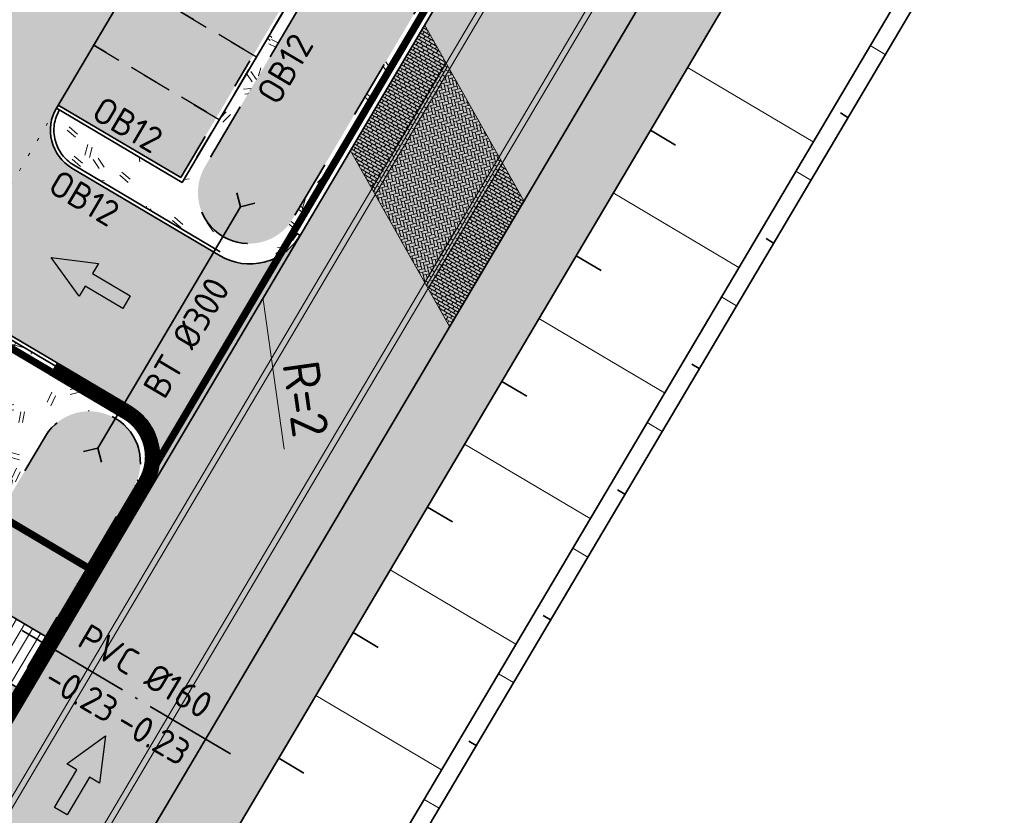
# Model space of a CAD drawing. Header units: metres. Extents: x 90794 to 91984, y 464666 to 465269.
# Tile 30 of 81: x 90936 to 90970, y 465037 to 465064. Entities that reach past the tile are written whole.
import ezdxf
from ezdxf.enums import TextEntityAlignment as Align

# ---------------------------------------------------------------- set-up
doc = ezdxf.new("R2010")
doc.units = ezdxf.units.M
for name, pattern in [('NLCS-HIDDEN', [4, 2, -2]), ('RI-PVC160', [5, 4, -0.5, 0, -0.5]), ('VH-OPSLUITBAND_120X250_A', [13, 8, -2, 1, -2]), ('VH-PARKEREN', [2, 1, -1]), ('XX-DOT-KLEIN', [0.5, 0, -0.5]), ('XX-HIDDEN', [4, 2, -2])]:
    doc.linetypes.add(name, pattern=pattern)
for name, color, linetype, lineweight, true_color in [('N-WE-GR-GRAS_KRUIDENRIJK-A-500', 7, 'Continuous', 18, 0x008020), ('N-WE-IE-MEUBILAIR_WATERWEGMEUBILAIR_STEIGER-V', 7, 'Continuous', 18, 0x9b5f36), ('N-WE-OG-WEG_PARKEERPLAATS_HOOFDRIJBAAN-A-500', 7, 'Continuous', 18, 0x848483), ('N-WE-VH-VERHARDING_STRAATBAKSTEEN_PARKEERVAK-V', 7, 'Continuous', 18, 0xde7c4f), ('N-WE-VH-VERHARDING_STRAATBAKSTEEN_RIJBAAN-V', 7, 'Continuous', 18, 0xb8916f)]:
    doc.layers.add(name, color=color, linetype=linetype, lineweight=lineweight, true_color=true_color)
for name, color, linetype, lineweight in [('N-WE-GR-GRAS_RUIGGRAS-A-500', 62, 'Continuous', 18), ('N-WE-GW-BERM-G', 90, 'Continuous', 35), ('N-WE-GW-HELOFYTENFILTER-A-500', 62, 'Continuous', 18), ('N-WE-GW-TALUDARCERING_KORT-G', 90, 'Continuous', 35), ('N-WE-GW-TALUDARCERING_LANG-G', 90, 'Continuous', 18), ('N-WE-GW-WADI-G', 110, 'XX-HIDDEN', 35), ('N-WE-KW-KUNSTWERK_DUIKER-S', 150, 'Continuous', 25), ('N-WE-OG-WEG_RIJRICHTING-S', 7, 'Continuous', 25), ('N-WE-RI-HWA_STROOMRICHTING-S', 150, 'Continuous', 25), ('N-WE-RI-HWA_TRANSPORTLEIDING_PVC_160-G', 150, 'RI-PVC160', 35), ('N-WE-VH-KANTOPSLUITING-T18', 1, 'Continuous', 18), ('N-WE-VH-KANTOPSLUITING_OPSLUITBAND_120X250-G', 150, 'VH-OPSLUITBAND_120X250_A', 35), ('N-WE-VH-KANTVERHARDING_PARKEERVAK-G', 6, 'VH-PARKEREN', 25), ('N-WE-VH-M', 7, 'Continuous', 18), ('N-WE-VH-VERHARDING-G', 7, 'Continuous', 35), ('N-WE-VH-VERHARDING_STREETPRINT-A-500', 251, 'Continuous', 0), ('N-WE-VW-VERKANTING-G', 80, 'XX-DOT-KLEIN', 18)]:
    doc.layers.add(name, color=color, linetype=linetype, lineweight=lineweight)
for name, color, linetype, lineweight, true_color, transparency in [('N-WE-KL-TRACE_DATA-G', 7, 'NLCS-HIDDEN', 35, 0x006600, 0.5), ('N-WE-KL-TRACE_ET_OV_GROEP1-G', 1, 'NLCS-HIDDEN', 35, 0xff0000, 0.5), ('N-WE-KL-TRACE_ET_SLAGBOOM-G', 7, 'NLCS-HIDDEN', 35, 0xcc9900, 0.5)]:
    doc.layers.add(name, color=color, linetype=linetype, lineweight=lineweight, true_color=true_color, transparency=transparency)
doc.layers.add('X-XX-AL-HULPLIJN-G', color=155, linetype='Continuous', lineweight=18, plot=False)
doc.layers.get('0').freeze()
doc.styles.add('NLCS-ISO', font='NLCS-ISO.ttf')
doc.styles.add('NLCS-ISO-M500-T18', font='NLCS-ISO.ttf', dxfattribs={"height": 0.9})
doc.styles.add('NLCS-ISO-M500-T25', font='NLCS-ISO.ttf', dxfattribs={"height": 1.25})
doc.dimstyles.new('NLCS-M500-T25-PIJL_L2_H1', dxfattribs={"dimscale": 0.5, "dimtxt": 2.5, "dimasz": 2.5, "dimexe": 2, "dimexo": 2, "dimgap": 0.7, "dimtad": 1, "dimzin": 0, "dimdsep": 46, "dimtxsty": 'NLCS-ISO-M500-T25', "dimcen": 0, "dimdle": 2, "dimclrd": 256, "dimclre": 256, "dimclrt": 256, "dimadec": 1, "dimazin": 0, "dimtfac": 1, "dimtdec": 3, "dimtofl": 0, "dimtmove": 0, "dimatfit": 3, "dimfxl": 2, "dimfxlon": 1, "dimtfillclr": 256, "dimtolj": 1, "dimtzin": 0, "dimlwd": -1, "dimlwe": -1, "dimarcsym": 0})
pattern_1 = [(40, (0, 0), (-1.387956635, 3.404291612), [0.375, -4]), (40, (0.125, -0.125), (-1.387956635, 3.404291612), [0.375, -4]), (95, (0.75, -0.125), (-3.93183054, 1.914604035), [0.375, -2]), (95, (0.925, -0.125), (-3.93183054, 1.914604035), [0.375, -2]), (125, (1, 0.5), (-3.686609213, 0.47054491), [0.375, -2.5]), (125, (1.125, 0.625), (-3.686609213, 0.47054491), [0.375, -2.5]), (15, (0, 0.625), (0.801841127, 2.803043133), [0.375, -2]), (15, (0, 0.8), (0.801841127, 2.803043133), [0.375, -2]), (165, (0, 0.625), (-2.41946016, -3.23399328), [0.375, -2]), (165, (0, 0.8), (-2.41946016, -3.23399328), [0.375, -2]), (65, (0, 0), (-1.33717003, 1.864832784), [0.375, -2.5]), (65, (0.125, -0.125), (-1.33717003, 1.864832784), [0.375, -2.5]), (80, (0.75, -0.125), (-3.302320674, 2.86699811), [0.375, -2]), (80, (0.875, -0.125), (-3.302320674, 2.86699811), [0.375, -2]), (80, (0.25, 0.5), (-2.331783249, 1.172726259), [0.375, -2]), (80, (0.375, 0.5), (-2.331783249, 1.172726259), [0.375, -2])]
pattern_2 = [(99.3715, (90932.9644, 465018.5145), (-3.63648, 0.54006), [0.375, -4]), (99.3715, (90933.1356, 465018.5584), (-3.63648, 0.54006), [0.375, -4]), (154.3715, (90933.454, 465019.0962), (-3.65064, -2.40786), [0.375, -2]), (154.3715, (90933.5432, 465019.2468), (-3.65064, -2.40786), [0.375, -2]), (184.3715, (90933.0436, 465019.6298), (-2.28311, -2.93256), [0.375, -2.5]), (184.3715, (90932.9997, 465019.801), (-2.28311, -2.93256), [0.375, -2.5]), (74.3715, (90932.4266, 465018.833), (-2.00347, 2.11804), [0.375, -2]), (74.3715, (90932.276, 465018.922), (-2.00347, 2.11804), [0.375, -2]), (224.3715, (90932.4266, 465018.833), (1.55017, -3.72954), [0.375, -2]), (224.3715, (90932.276, 465018.922), (1.55017, -3.72954), [0.375, -2]), (124.3715, (90932.9644, 465018.5145), (-2.285915, -0.200545), [0.375, -2.5]), (124.3715, (90933.1356, 465018.5584), (-2.285915, -0.200545), [0.375, -2.5]), (139.3715, (90933.454, 465019.0962), (-4.14945, -1.38096), [0.375, -2]), (139.3715, (90933.5177, 465019.2038), (-4.14945, -1.38096), [0.375, -2]), (139.3715, (90932.6615, 465018.9844), (-2.19709, -1.409), [0.375, -2]), (139.3715, (90932.7252, 465019.092), (-2.19709, -1.409), [0.375, -2])]
pattern_3 = [(40, (90932.9644, 465018.5145), (-1.38796, 3.4043), [0.375, -4]), (40, (90933.0894, 465018.3895), (-1.38796, 3.4043), [0.375, -4]), (95, (90933.7144, 465018.3895), (-3.93183, 1.9146), [0.375, -2]), (95, (90933.8894, 465018.3895), (-3.93183, 1.9146), [0.375, -2]), (125, (90933.9644, 465019.0145), (-3.68661, 0.47054), [0.375, -2.5]), (125, (90934.0894, 465019.1395), (-3.68661, 0.47054), [0.375, -2.5]), (15, (90932.9644, 465019.1395), (0.80184, 2.80304), [0.375, -2]), (15, (90932.9644, 465019.3145), (0.80184, 2.80304), [0.375, -2]), (165, (90932.9644, 465019.1395), (-2.41946, -3.234), [0.375, -2]), (165, (90932.9644, 465019.3145), (-2.41946, -3.234), [0.375, -2]), (65, (90932.9644, 465018.5145), (-1.33717, 1.86483), [0.375, -2.5]), (65, (90933.0894, 465018.3895), (-1.33717, 1.86483), [0.375, -2.5]), (80, (90933.7144, 465018.3895), (-3.30232, 2.867), [0.375, -2]), (80, (90933.8394, 465018.3895), (-3.30232, 2.867), [0.375, -2]), (80, (90933.2144, 465019.0145), (-2.33178, 1.17273), [0.375, -2]), (80, (90933.3394, 465019.0145), (-2.33178, 1.17273), [0.375, -2])]
pattern_4 = [(59.37151, (90986.61901, 464985.87118), (-0.03685705, 0.1438456), [0.105, -0.105]), (149.37151, (90986.61901, 464985.87118), (-0.05349427, -0.09035133), [])]

# ---------------------------------------------------------------- blocks, each defined once
blk = doc.blocks.new('SRO-RIJRICHTING-SO')
blk.add_lwpolyline([(3, 0), (1.5, -0.65), (1.5, -0.25), (0, -0.25), (0, 0.25), (1.5, 0.25), (1.5, 0.65)], close=True)
blk = doc.blocks.new('*U167')
at = {"color": 0, "linetype": 'ByBlock', "lineweight": 35}
for p, q in [((0, 0), (-0.354, 0.354)), ((9.6, 0), (9.954, 0.354)), ((0, 0), (-0.354, -0.354)), ((0, 0), (9.6, 0)), ((9.6, 0), (9.954, -0.354))]:
    blk.add_line(p, q, dxfattribs=at)
blk = doc.blocks.new('*U189')
at = {"color": 0, "style": 'NLCS-ISO'}
for tag, p in [('RIOOLINFO', (0, -1.371)), ('BOB_LINKS', (-1.856, -1.628)), ('BOB_RECHTS', (1.856, -1.628))]:
    blk.add_attdef(tag, text='', height=1.8, dxfattribs=at).set_placement(p, align=Align.MIDDLE_CENTER)
blk = doc.blocks.new('*U211')
at = {"color": 0, "style": 'NLCS-ISO'}
for tag, p in [('RIOOLINFO', (0, 1.911)), ('BOB_LINKS', (-2.994, -1.628)), ('BOB_RECHTS', (2.751, -1.628))]:
    blk.add_attdef(tag, text='', height=1.8, rotation=360, dxfattribs=at).set_placement(p, align=Align.MIDDLE_CENTER)
blk = doc.blocks.new('*D216')
at = {"layer": 'Defpoints', "color": 0, "transparency": 16777216}
for p in [(90944.155, 465058.025), (90944.434, 465056.045)]:
    blk.add_point(p, dxfattribs=at)
at = {"layer": 'N-WE-VH-M', "transparency": 16777216}
blk.add_line((90945.331, 465049.68), (90944.609, 465054.807), dxfattribs=at)
blk.add_solid([(90944.815, 465054.836), (90944.402, 465054.778), (90944.434, 465056.045)], dxfattribs=at)
at = {"layer": 'N-WE-VH-M', "transparency": 16777216, "insert": (90946.073, 465051.401), "char_height": 1.25, "attachment_point": 5, "rotation": 278.0212, "style": 'NLCS-ISO-M500-T25'}
blk.add_mtext('\\A1;R=2', dxfattribs=at)

msp = doc.modelspace()

# ---------------------------------------------------------------- hatches: boundary and pattern name
at = {"layer": 'N-WE-GR-GRAS_KRUIDENRIJK-A-500'}
h = msp.add_hatch(dxfattribs=at)
h.set_pattern_fill('AGR-KRUIDEN-SO', color=256, scale=0.1, pattern_type=2)
h.set_pattern_definition([(90, (0.5095, 0.8605), (-0.707106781, 0.707106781), [0.1875, -1.226713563]), (45, (0.5095, 0.8605), (-0.7071067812, 0.7071067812), [0.1875, -0.8125]), (135, (0.5095, 0.8605), (-0.7071067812, -0.7071067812), [0.1875, -0.8125])])
edge = h.paths.add_edge_path()
edge.add_arc((90877.969, 465052.819), 0.4, 149.3715, 239.3715)
edge.add_line((90877.765, 465052.475), (90897.367, 465040.869))
edge.add_arc((90897.571, 465041.213), 0.4, 239.3715, 329.3715)
edge.add_line((90897.915, 465041.009), (90897.966, 465041.095))
edge.add_arc((90897.622, 465041.299), 0.4, 329.3715, 405.3964)
edge.add_line((90897.903, 465041.584), (90895.675, 465043.781))
edge.add_arc((90894.341, 465042.428), 1.9, 45.3964, 59.3715)
edge.add_line((90895.309, 465044.063), (90881.556, 465052.206))
edge.add_arc((90880.588, 465050.571), 1.9, 59.3715, 73.3466)
edge.add_line((90881.132, 465052.391), (90878.134, 465053.288))
edge.add_arc((90878.02, 465052.905), 0.4, 73.3466, 149.3715)
edge.add_line((90877.676, 465053.109), (90877.625, 465053.023))
edge = h.paths.add_edge_path()
edge.add_arc((90922.754, 465025.606), 1.9, 45.3964, 59.3715)
edge.add_line((90923.722, 465027.241), (90904.599, 465038.563))
edge.add_arc((90903.631, 465036.928), 1.9, 59.3715, 73.3466)
edge.add_line((90904.176, 465038.748), (90901.178, 465039.645))
edge.add_arc((90901.064, 465039.261), 0.4, 73.3466, 149.3715)
edge.add_line((90900.72, 465039.465), (90900.669, 465039.379))
edge.add_arc((90901.013, 465039.175), 0.4, 149.3715, 239.3715)
edge.add_line((90900.809, 465038.831), (90925.78, 465024.046))
edge.add_arc((90925.984, 465024.39), 0.4, 239.3715, 329.3715)
edge.add_line((90926.328, 465024.187), (90926.379, 465024.273))
edge.add_arc((90926.035, 465024.477), 0.4, 329.3715, 405.3964)
edge.add_line((90926.316, 465024.761), (90924.088, 465026.958))
edge = h.paths.add_edge_path()
edge.add_arc((90833.127, 465078.671), 1.9, 59.3715, 72.8027)
edge.add_line((90833.688, 465080.486), (90830.691, 465081.414))
edge.add_arc((90830.573, 465081.032), 0.4, 72.8027, 232.746)
edge.add_arc((90842.377, 465096.553), 19.9, 232.746, 239.3715)
edge.add_line((90832.239, 465079.429), (90871.742, 465056.041))
edge.add_arc((90871.945, 465056.385), 0.4, 239.3715, 329.3715)
edge.add_line((90872.29, 465056.181), (90872.341, 465056.267))
edge.add_arc((90871.996, 465056.471), 0.4, 329.3715, 405.3964)
edge.add_line((90872.277, 465056.756), (90870.05, 465058.953))
edge.add_arc((90868.715, 465057.6), 1.9, 45.3964, 59.3715)
edge.add_line((90869.683, 465059.235), (90834.095, 465080.306))
edge = h.paths.add_edge_path()
edge.add_line((90974.422, 464995.247), (90975.288, 464996.71))
edge.add_line((90975.288, 464996.71), (90935.594, 465020.211))
edge.add_arc((90934.626, 465018.577), 1.9, 59.3715, 73.3466)
edge.add_line((90935.171, 465020.397), (90932.173, 465021.293))
edge.add_arc((90932.059, 465020.91), 0.4, 73.3466, 149.3715)
edge.add_line((90931.714, 465021.114), (90931.663, 465021.028))
edge.add_arc((90932.008, 465020.824), 0.4, 149.3715, 239.3715)
edge.add_line((90931.804, 465020.48), (90974.422, 464995.247))
at = {"layer": 'N-WE-GR-GRAS_RUIGGRAS-A-500'}
h = msp.add_hatch(dxfattribs=at)
h.set_pattern_fill('AGR-GRAS_RUIGGRAS-SO', color=256, scale=0.025, pattern_type=2)
h.set_pattern_definition(pattern_1)
h.paths.add_polyline_path([(90910.057, 465077.458, 0.381966), (90910.6, 465075.742), (90916.624, 465072.176, 0.381966), (90918.389, 465072.525)])
h.paths.add_polyline_path([(90923.825, 465069.307, 0.381966), (90924.368, 465067.591), (90930.391, 465064.025, 0.381966), (90932.157, 465064.374)])
h.paths.add_polyline_path([(90951.217, 465112.939, 0.381966), (90949.451, 465112.59), (90957.784, 465107.656, 0.381966), (90957.24, 465109.372)])
h.paths.add_polyline_path([(90937.449, 465121.09, 0.381966), (90935.683, 465120.741), (90944.016, 465115.808, 0.381966), (90943.473, 465117.524)])
h = msp.add_hatch(dxfattribs=at)
h.set_pattern_fill('AGR-GRAS_RUIGGRAS-SO', color=256, scale=0.025, pattern_type=2)
h.set_pattern_definition(pattern_1)
h.paths.add_polyline_path([(90933.717, 465024.693), (90935.868, 465023.419), (90970.905, 465082.596), (90968.754, 465083.869)])
h = msp.add_hatch(dxfattribs=at)
h.set_pattern_fill('AGR-GRAS_RUIGGRAS-SO', color=256, scale=0.025, pattern_type=2)
h.set_pattern_definition(pattern_2)
edge = h.paths.add_edge_path()
edge.add_line((90938.12, 465059.414), (90941.476, 465057.427))
edge.add_line((90941.476, 465057.427), (90947.274, 465067.219))
edge.add_line((90947.274, 465067.219), (90946.93, 465067.423))
edge.add_line((90946.93, 465067.423), (90941.835, 465058.818))
edge.add_line((90941.835, 465058.818), (90937.636, 465061.304))
edge.add_arc((90938.824, 465060.601), 1.38, 149.3715, 239.3715)
h = msp.add_hatch(dxfattribs=at)
h.set_pattern_fill('AGR-GRAS_RUIGGRAS-SO', color=256, scale=0.025, pattern_type=2)
h.set_pattern_definition(pattern_2)
edge = h.paths.add_edge_path()
edge.add_line((90945.773, 465057.068), (90945.876, 465057.006))
edge.add_line((90945.876, 465057.006), (90950.716, 465065.181))
edge.add_line((90950.716, 465065.181), (90950.286, 465065.436))
edge.add_line((90950.286, 465065.436), (90944.869, 465056.286))
edge.add_arc((90944.155, 465058.025), 1.88, 292.2989, 329.3715)
h = msp.add_hatch(dxfattribs=at)
h.set_pattern_fill('AGR-GRAS_RUIGGRAS-SO', color=256, scale=0.025, pattern_type=2)
h.set_pattern_definition(pattern_2)
edge = h.paths.add_edge_path()
edge.add_line((90942.623, 465059.363), (90941.476, 465057.427))
edge.add_line((90941.476, 465057.427), (90943.197, 465056.408))
edge.add_arc((90944.155, 465058.025), 1.88, 239.3715, 292.2989)
edge.add_line((90944.869, 465056.286), (90945.634, 465057.58))
edge.add_arc((90944.129, 465058.471), 1.75, 149.3715, 329.3715, ccw=False)
h = msp.add_hatch(dxfattribs=at)
h.set_pattern_fill('AGR-GRAS_RUIGGRAS-SO', color=256, scale=0.025, pattern_type=2)
h.set_pattern_definition(pattern_3)
edge = h.paths.add_edge_path()
edge.add_line((90937.158, 465043.263), (90937.588, 465043.008))
edge.add_line((90937.588, 465043.008), (90940.781, 465048.402))
edge.add_line((90940.781, 465048.402), (90940.678, 465048.463))
edge.add_arc((90939.06, 465049.42), 1.88, 329.3715, 419.3715)
edge.add_line((90940.018, 465051.038), (90933.651, 465054.808))
edge.add_line((90933.651, 465054.808), (90931.164, 465050.609))
edge.add_line((90931.164, 465050.609), (90932.885, 465049.59))
edge.add_arc((90931.357, 465047.009), 3, -30.6285, 59.3715, ccw=False)
edge.add_line((90933.938, 465045.48), (90933.802, 465045.25))
edge.add_line((90933.802, 465045.25), (90934.146, 465045.046))
edge.add_line((90934.146, 465045.046), (90937.151, 465050.121))
edge.add_arc((90938.657, 465049.229), 1.75, -30.6285, 149.3715, ccw=False)
edge.add_line((90940.163, 465048.338), (90937.158, 465043.263))
h = msp.add_hatch(dxfattribs=at)
h.set_pattern_fill('AGR-GRAS_RUIGGRAS-SO', color=256, scale=0.025, pattern_type=2)
h.set_pattern_definition(pattern_3)
h.paths.add_polyline_path([(90925.292, 465032.571), (90923.476, 465032.916), (90919.31, 465034.297), (90915.191, 465036.547), (90911.849, 465038.178), (90908.822, 465040.188), (90906.118, 465042.785), (90903.911, 465045.496), (90903.712, 465045.63), (90902.331, 465043.276), (90928.554, 465027.75), (90936.569, 465041.287), (90936.139, 465041.542), (90929.27, 465029.941, -0.297401), (90927.555, 465029.095), (90926.248, 465029.252), (90925.28, 465030.57)])
at = {"layer": 'N-WE-GW-HELOFYTENFILTER-A-500'}
h = msp.add_hatch(dxfattribs=at)
h.set_pattern_fill('AGR-GRAS_SPORTVELD-SO', color=256, scale=0.2, angle=45, pattern_type=2)
h.set_pattern_definition([(104.37151, (90932.96437, 465018.51453), (-0.17348372, 0.03748802), [0, -0.15875])])
edge = h.paths.add_edge_path()
edge.add_line((90974.287, 465116.769), (90958.454, 465126.144))
edge.add_line((90958.454, 465126.144), (90956.671, 465123.132))
edge.add_line((90956.671, 465123.132), (90972.504, 465113.758))
edge.add_arc((90971.485, 465112.037), 2, -30.6285, 59.3715, ccw=False)
edge.add_line((90973.206, 465111.018), (90965.106, 465097.336))
edge.add_line((90965.106, 465097.336), (90968.117, 465095.553))
edge.add_line((90968.117, 465095.553), (90976.218, 465109.235))
edge.add_arc((90971.485, 465112.037), 5.5, 329.3715, 419.3715)
h.paths.add_polyline_path([(90963.832, 465095.185), (90948.548, 465069.37), (90951.56, 465067.587), (90966.844, 465093.402)])
edge = h.paths.add_edge_path()
edge.add_arc((90938.657, 465049.229), 1.75, 329.3715, 509.3715)
edge.add_line((90937.151, 465050.121), (90934.146, 465045.046))
edge.add_line((90934.146, 465045.046), (90937.158, 465043.263))
edge.add_line((90937.158, 465043.263), (90940.163, 465048.338))
edge = h.paths.add_edge_path()
edge.add_arc((90944.129, 465058.471), 1.75, 149.3715, 329.3715)
edge.add_line((90945.634, 465057.58), (90950.286, 465065.436))
edge.add_line((90950.286, 465065.436), (90947.274, 465067.219))
edge.add_line((90947.274, 465067.219), (90942.623, 465059.363))
edge = h.paths.add_edge_path()
edge.add_arc((90899.125, 465085.116), 1.75, 149.3715, 329.3715)
edge.add_line((90900.631, 465084.225), (90915.472, 465109.291))
edge.add_line((90915.472, 465109.291), (90912.46, 465111.074))
edge.add_line((90912.46, 465111.074), (90897.619, 465086.008))
edge = h.paths.add_edge_path()
edge.add_arc((90927.764, 465030.832), 1.75, 149.3715, 329.3715)
edge.add_line((90929.27, 465029.941), (90936.139, 465041.542))
edge.add_line((90936.139, 465041.542), (90933.127, 465043.325))
edge.add_line((90933.127, 465043.325), (90926.259, 465031.724))
edge = h.paths.add_edge_path()
edge.add_arc((90882.761, 465057.477), 1.75, 149.3715, 329.3715)
edge.add_line((90884.267, 465056.586), (90895.159, 465074.983))
edge.add_arc((90893.653, 465075.875), 1.75, 329.3715, 509.3715)
edge.add_line((90892.147, 465076.766), (90881.255, 465058.369))
edge = h.paths.add_edge_path()
edge.add_line((90954.09, 465124.66), (90955.873, 465127.672))
edge.add_line((90955.873, 465127.672), (90935.737, 465139.594))
edge.add_arc((90932.935, 465134.861), 5.5, 59.3715, 149.3715)
edge.add_line((90928.203, 465137.663), (90913.734, 465113.225))
edge.add_line((90913.734, 465113.225), (90916.745, 465111.442))
edge.add_line((90916.745, 465111.442), (90931.214, 465135.88))
edge.add_arc((90932.935, 465134.861), 2, 59.3715, 149.3715, ccw=False)
edge.add_line((90933.954, 465136.582), (90954.09, 465124.66))
at = {"layer": 'N-WE-IE-MEUBILAIR_WATERWEGMEUBILAIR_STEIGER-V'}
h = msp.add_hatch(dxfattribs=at)
h.set_pattern_fill('ANSI31', color=256, scale=0.1, angle=194.37)
h.set_pattern_definition([(239.37, (90932.96437, 465018.51453), (0.273201, -0.1617637), [])])
edge = h.paths.add_edge_path()
edge.add_line((90911.206, 465055.675), (90909.38, 465052.59))
edge.add_line((90909.38, 465052.59), (90922.883, 465047.152))
edge.add_line((90922.883, 465047.152), (90923.873, 465048.804))
edge.add_line((90923.873, 465048.804), (90936.569, 465041.287))
edge.add_line((90936.569, 465041.287), (90937.588, 465043.008))
edge.add_line((90937.588, 465043.008), (90922.701, 465051.822))
edge.add_arc((90921.224, 465052.683), 1.71, 248.0648, 329.7767, ccw=False)
edge.add_line((90920.585, 465051.096), (90912.236, 465054.458))
edge.add_arc((90912.875, 465056.045), 1.71, 192.5022, 248.0653, ccw=False)
at = {"layer": 'N-WE-OG-WEG_PARKEERPLAATS_HOOFDRIJBAAN-A-500'}
h = msp.add_hatch(color=256, dxfattribs=at)
h.dxf.hatch_style = 1
edge = h.paths.add_edge_path()
edge.add_line((90931.753, 465020.394), (90925.729, 465023.96))
edge.add_arc((90925.984, 465024.39), 0.5, 239.3728, 329.3715)
edge.add_line((90926.414, 465024.136), (90976.648, 465108.98))
edge.add_arc((90971.485, 465112.037), 6, 329.3715, 419.3715)
edge.add_line((90974.542, 465117.2), (90935.992, 465140.024))
edge.add_arc((90932.935, 465134.861), 6, 59.3715, 149.3715)
edge.add_line((90927.772, 465137.918), (90877.59, 465053.16))
edge.add_line((90877.59, 465053.16), (90877.539, 465053.074))
edge.add_arc((90877.969, 465052.819), 0.5, 149.3715, 239.3703)
edge.add_line((90877.714, 465052.389), (90871.691, 465055.955))
edge.add_arc((90871.945, 465056.385), 0.5, 239.3728, 329.3715)
edge.add_line((90872.376, 465056.13), (90872.427, 465056.217))
edge.add_line((90872.427, 465056.217), (90924.647, 465144.417))
edge.add_arc((90931.531, 465140.341), 8, 59.3715, 149.3715, ccw=False)
edge.add_line((90935.607, 465147.225), (90981.041, 465120.325))
edge.add_arc((90976.965, 465113.441), 8, -30.6285, 59.3715, ccw=False)
edge.add_line((90983.849, 465109.365), (90931.577, 465021.079))
edge.add_arc((90932.008, 465020.824), 0.5, 149.369, 149.3716)
edge.add_arc((90932.008, 465020.824), 0.5, 149.3741, 239.3703)
at = {"layer": 'N-WE-VH-VERHARDING_STRAATBAKSTEEN_PARKEERVAK-V'}
h = msp.add_hatch(color=256, dxfattribs=at)
h.dxf.hatch_style = 1
h.paths.add_polyline_path([(90956.509, 465122.623), (90954.023, 465118.424), (90966.724, 465110.904), (90969.21, 465115.104)])
h.paths.add_polyline_path([(90954.022, 465100.993), (90949.72, 465103.54), (90950.994, 465105.691), (90955.296, 465103.144), (90957.843, 465107.446), (90949.238, 465112.541), (90923.765, 465069.517), (90932.37, 465064.422), (90937.465, 465073.027), (90933.162, 465075.574), (90934.436, 465077.725), (90938.738, 465075.178)])
h.paths.add_polyline_path([(90946.766, 465067.381), (90942.573, 465069.877), (90937.594, 465061.468), (90941.793, 465058.982)])
h.paths.add_polyline_path([(90963.578, 465095.777), (90959.379, 465098.263), (90943.962, 465072.225), (90948.162, 465069.738)])
h.paths.add_polyline_path([(90970.965, 465108.254), (90966.766, 465110.74), (90960.265, 465099.76), (90964.465, 465097.274)])
h.paths.add_polyline_path([(90936.718, 465134.341), (90934.232, 465130.142), (90951.235, 465120.075), (90953.721, 465124.274)])
h.paths.add_polyline_path([(90920.312, 465106.867), (90916.113, 465109.353), (90907.065, 465094.071), (90911.264, 465091.584)])
h.paths.add_polyline_path([(90934.068, 465130.1), (90929.868, 465132.586), (90916.999, 465110.85), (90921.198, 465108.364)])
h.paths.add_polyline_path([(90909.868, 465089.228), (90905.669, 465091.713), (90900.696, 465083.314), (90904.895, 465080.828)])
h.paths.add_polyline_path([(90896.814, 465076.758), (90894.328, 465072.558), (90911.331, 465062.491), (90913.817, 465066.69)])
h.paths.add_polyline_path([(90916.605, 465065.04), (90914.119, 465060.841), (90931.122, 465050.773), (90933.609, 465054.973)])
h.paths.add_polyline_path([(90918.602, 465072.574), (90909.997, 465077.668), (90925.281, 465103.483), (90929.584, 465100.936), (90930.857, 465103.087), (90926.555, 465105.634), (90935.471, 465120.693), (90944.076, 465115.598)])
at = {"layer": 'N-WE-VH-VERHARDING_STRAATBAKSTEEN_RIJBAAN-V'}
h = msp.add_hatch(color=256, dxfattribs=at)
h.dxf.hatch_style = 1
h.paths.add_polyline_path([(90966.827, 465110.843), (90934.129, 465130.203), (90904.834, 465080.725, -0.414214), (90902.779, 465080.198), (90897.702, 465083.204, -0.414214), (90897, 465085.944), (90891.906, 465077.339, -0.414214), (90894.646, 465078.041), (90940.079, 465051.141, -0.414214), (90940.781, 465048.402), (90945.876, 465057.006, -0.414214), (90943.136, 465056.304), (90938.059, 465059.31, -0.414214), (90937.533, 465061.365)], flags=17)
h.paths.add_polyline_path([(90909.997, 465077.668), (90935.471, 465120.693, -0.414214), (90937.526, 465121.219), (90943.549, 465117.653, -0.414214), (90944.076, 465115.598), (90918.602, 465072.574, -0.414214), (90916.547, 465072.047), (90910.524, 465075.613, -0.414214)], flags=16)
h.paths.add_polyline_path([(90923.765, 465069.517), (90949.238, 465112.541, -0.414214), (90951.293, 465113.068), (90957.317, 465109.501, -0.414214), (90957.843, 465107.446), (90932.37, 465064.422, -0.414214), (90930.315, 465063.895), (90924.292, 465067.462, -0.414214)], flags=16)
at = {"layer": 'N-WE-VH-VERHARDING_STREETPRINT-A-500'}
h = msp.add_hatch(dxfattribs=at)
h.set_pattern_fill('AVH-BSS_KEIFORMAAT_HALFST', color=256, pattern_type=2)
h.set_pattern_definition(pattern_4)
h.paths.add_polyline_path([(90950.147, 465064.22), (90947.6, 465059.917), (90948.336, 465058.609), (90950.883, 465062.912)])
h = msp.add_hatch(dxfattribs=at)
h.set_pattern_fill('AVH-BSS_KEIFORMAAT_HALFST', color=256, angle=90, pattern_type=2)
h.set_pattern_definition([(149.3715, (90950.88324, 465062.91169), (-0.1438456, -0.036857), [0.105, -0.105]), (239.3715, (90950.88324, 465062.91169), (0.0903513, -0.0534943), [])])
h.paths.add_polyline_path([(90950.883, 465062.912), (90948.336, 465058.609), (90948.449, 465058.408), (90950.997, 465062.71)])
h = msp.add_hatch(dxfattribs=at)
h.set_pattern_fill('AVH-BSS_KEIFORMAAT_KEPER', color=256, angle=45, pattern_type=2)
h.set_pattern_definition([(104.37151, (90986.61901, 464985.87118), (-0.12777607, 0.07565233), [0.315, -0.105]), (14.37151, (90986.41558, 464985.81906), (-0.12777607, 0.07565233), [0.315, -0.105])])
h.paths.add_polyline_path([(90950.997, 465062.71), (90948.449, 465058.408), (90950.148, 465055.389), (90952.696, 465059.692)])
h = msp.add_hatch(dxfattribs=at)
h.set_pattern_fill('AVH-BSS_KEIFORMAAT_HALFST', color=256, angle=90, pattern_type=2)
h.set_pattern_definition([(149.3715, (90952.69555, 465059.69162), (-0.1438456, -0.036857), [0.105, -0.105]), (239.3715, (90952.69555, 465059.69162), (0.0903513, -0.0534943), [])])
h.paths.add_polyline_path([(90952.696, 465059.692), (90950.148, 465055.389), (90950.261, 465055.188), (90952.809, 465059.49)])
h = msp.add_hatch(dxfattribs=at)
h.set_pattern_fill('AVH-BSS_KEIFORMAAT_HALFST', color=256, pattern_type=2)
h.set_pattern_definition(pattern_4)
h.paths.add_polyline_path([(90952.809, 465059.49), (90950.261, 465055.188), (90950.998, 465053.88), (90953.545, 465058.182)])

# ---------------------------------------------------------------- linework, layer by layer
at = {"layer": 'N-WE-GW-BERM-G', "flags": 128}
for points in [[(90970.905, 465082.596), (90935.868, 465023.419)], [(90975.208, 465080.05), (90942.718, 465025.174)], [(90975.724, 465079.744), (90943.54, 465025.385)]]:
    msp.add_lwpolyline(points, dxfattribs=at)
at = {"layer": 'N-WE-GW-TALUDARCERING_KORT-G'}
for p, q in [((90964.653, 465061.045), (90964.395, 465061.197)), ((90957.886, 465060.607), (90958.746, 465060.097)), ((90962.106, 465056.742), (90961.848, 465056.895)), ((90955.338, 465056.304), (90956.199, 465055.795)), ((90959.558, 465052.44), (90959.3, 465052.593)), ((90952.791, 465052.002), (90953.652, 465051.492)), ((90957.011, 465048.137), (90956.753, 465048.29)), ((90950.244, 465047.699), (90951.104, 465047.19)), ((90954.464, 465043.835), (90954.206, 465043.988)), ((90947.696, 465043.397), (90948.557, 465042.887)), ((90951.916, 465039.532), (90951.658, 465039.685)), ((90945.149, 465039.094), (90946.01, 465038.585))]:
    msp.add_line(p, q, dxfattribs=at)
at = {"layer": 'N-WE-GW-TALUDARCERING_LANG-G'}
for p, q in [((90965.927, 465063.196), (90965.41, 465063.501)), ((90959.159, 465062.758), (90963.462, 465060.21)), ((90963.379, 465058.893), (90962.863, 465059.199)), ((90956.612, 465058.455), (90960.915, 465055.908)), ((90960.832, 465054.591), (90960.316, 465054.897)), ((90954.065, 465054.153), (90958.367, 465051.606)), ((90958.285, 465050.288), (90957.768, 465050.594)), ((90951.517, 465049.85), (90955.82, 465047.303)), ((90955.737, 465045.986), (90955.221, 465046.292)), ((90948.97, 465045.548), (90953.273, 465043.001)), ((90953.19, 465041.684), (90952.674, 465041.989)), ((90946.423, 465041.246), (90950.725, 465038.698)), ((90950.643, 465037.381), (90950.126, 465037.687))]:
    msp.add_line(p, q, dxfattribs=at)
at = {"layer": 'N-WE-GW-WADI-G', "flags": 128}
for points in [[(90897.619, 465086.008), (90928.203, 465137.663, -0.414214), (90935.737, 465139.594), (90974.287, 465116.769, -0.414214), (90976.218, 465109.235), (90945.634, 465057.58, -0.999993), (90942.623, 465059.363), (90973.206, 465111.018, 0.414214), (90972.504, 465113.758), (90933.954, 465136.582, 0.414214), (90931.214, 465135.88), (90900.631, 465084.225, -1)], [(90926.259, 465031.724), (90937.151, 465050.121, -1), (90940.163, 465048.338), (90929.27, 465029.941, -1)]]:
    msp.add_lwpolyline(points, format="xyb", close=True, dxfattribs=at)
at = {"layer": 'N-WE-KL-TRACE_DATA-G', "flags": 128}
msp.add_lwpolyline([(90937.414, 465052.429, 0.5, 0.5, 0), (90939.952, 465050.926, 0.5, 0.5, -0.414214), (90940.566, 465048.529, 0.5, 0.5, 0), (90927.6, 465026.629, 0, 0, 0)], format="xyseb", dxfattribs=at)
at = {"layer": 'N-WE-KL-TRACE_ET_OV_GROEP1-G', "transparency": 33554687, "flags": 128}
msp.add_lwpolyline([(90901.825, 465019.054, 0.25, 0.25, 0), (90916.083, 465010.612, 0.25, 0.25, 0.414214), (90928.276, 465013.737, 0.25, 0.25, 0), (90932.352, 465020.62, 0.25, 0.25, 0), (90932.352, 465020.62, 0.25, 0.25, 0), (90910.776, 465033.395, 0.25, 0.25, 0), (90911.158, 465034.04, 0.25, 0.25, 0), (90926.581, 465024.908, 0.25, 0.25, 0), (90976.433, 465109.107, 0.25, 0.25, 0.414214), (90974.415, 465116.985, 0.25, 0.25, 0), (90955.846, 465127.978, 0.25, 0.25, 0), (90955.91, 465128.086, 0.25, 0.25, 0), (90935.928, 465139.916, 0.25, 0.25, 0.176209), (90931.981, 465140.658, 0, 0, 0)], format="xyseb", dxfattribs=at)
at = {"layer": 'N-WE-KL-TRACE_ET_OV_GROEP1-G', "transparency": 33554687, "const_width": 0.25, "flags": 128}
msp.add_lwpolyline([(90953.999, 465110.647), (90921.598, 465055.692), (90910.688, 465062.151), (90910.433, 465061.721), (90922.206, 465054.755), (90922.46, 465055.185), (90938.783, 465045.517)], dxfattribs=at)
at = {"layer": 'N-WE-KL-TRACE_ET_SLAGBOOM-G', "transparency": 33554687, "const_width": 0.25, "flags": 128}
msp.add_lwpolyline([(90897.787, 465075.751), (90937.352, 465052.326)], dxfattribs=at)
at = {"layer": 'N-WE-RI-HWA_TRANSPORTLEIDING_PVC_160-G', "flags": 128}
msp.add_lwpolyline([(90936.351, 465043.471), (90943.493, 465039.242)], dxfattribs=at)
at = {"layer": 'N-WE-VH-KANTOPSLUITING_OPSLUITBAND_120X250-G', "flags": 128}
msp.add_lwpolyline([(90942.572, 465069.878), (90946.766, 465067.381), (90941.793, 465058.982), (90937.594, 465061.468)], dxfattribs=at)
for points in [[(90937.636, 465061.304, 0.414214), (90938.12, 465059.414), (90943.197, 465056.408, 0.414214), (90945.773, 465057.068, 0.414214)], [(90940.678, 465048.463, 0.414214), (90940.018, 465051.038), (90933.651, 465054.808)]]:
    msp.add_lwpolyline(points, format="xyb", dxfattribs=at)
at = {"layer": 'N-WE-VH-KANTVERHARDING_PARKEERVAK-G', "flags": 128}
for points in [[(90940.08, 465065.668), (90944.383, 465063.12), (90945.656, 465065.272), (90941.354, 465067.819)], [(90938.806, 465063.516), (90943.109, 465060.969), (90944.383, 465063.12), (90940.08, 465065.668)], [(90937.533, 465061.365), (90941.835, 465058.818), (90943.109, 465060.969), (90938.806, 465063.516)]]:
    msp.add_lwpolyline(points, close=True, dxfattribs=at)
at = {"layer": 'N-WE-VH-VERHARDING-G'}
msp.add_line((90940.678, 465048.463), (90940.781, 465048.402), dxfattribs=at)
at = {"layer": 'N-WE-VH-VERHARDING-G', "flags": 128}
for points in [[(90872.427, 465056.216), (90924.647, 465144.417, -0.414214), (90935.607, 465147.225), (90981.041, 465120.325, -0.414214), (90983.849, 465109.365), (90931.628, 465021.165)], [(90926.465, 465024.222), (90976.648, 465108.98, 0.414214), (90974.542, 465117.2), (90935.992, 465140.024, 0.414214), (90927.772, 465137.918), (90877.59, 465053.16)], [(90940.781, 465048.402, 0.414214), (90940.079, 465051.141), (90894.646, 465078.041, 0.414214), (90891.906, 465077.339)], [(90914.105, 465060.642), (90913.266, 465059.223), (90912.765, 465059.01, 0.198912), (90911.849, 465058.075), (90911.289, 465056.683, 0.414145), (90912.236, 465054.458), (90920.585, 465051.096, 0.372453), (90922.701, 465051.822), (90925.064, 465050.423), (90937.588, 465043.008), (90936.569, 465041.287), (90923.873, 465048.804), (90922.883, 465047.152), (90908.099, 465053.106), (90899.925, 465039.301), (90898.204, 465040.32), (90911.242, 465062.337), (90914.105, 465060.642)], [(90937.533, 465061.365, 0.414214), (90938.059, 465059.31), (90943.136, 465056.304, 0.414214), (90945.876, 465057.006)]]:
    msp.add_lwpolyline(points, format="xyb", dxfattribs=at)
for points in [[(90966.827, 465110.843), (90937.533, 465061.365)], [(90942.633, 465069.981), (90946.93, 465067.423), (90941.835, 465058.818), (90937.533, 465061.365)], [(90945.876, 465057.006), (90945.773, 465057.068)]]:
    msp.add_lwpolyline(points, dxfattribs=at)
at = {"layer": 'N-WE-VW-VERKANTING-G', "flags": 128}
msp.add_lwpolyline([(90937.533, 465061.365), (90933.712, 465054.912)], dxfattribs=at)
at = {"layer": 'X-XX-AL-HULPLIJN-G', "flags": 128}
for points in [[(90930.204, 465021.311), (90982.73, 465110.027, 0.414214), (90980.378, 465119.206), (90934.945, 465146.106, 0.414214), (90925.766, 465143.754), (90873.24, 465055.038)], [(90930.032, 465021.413), (90982.558, 465110.129, 0.414214), (90980.277, 465119.034), (90934.843, 465145.934, 0.414214), (90925.938, 465143.652), (90873.412, 465054.936)], [(90927.45, 465022.941), (90977.939, 465108.216, 0.414214), (90975.306, 465118.49), (90936.756, 465141.315, 0.414214), (90926.482, 465138.682), (90875.993, 465053.408)], [(90927.278, 465023.043), (90977.767, 465108.318, 0.414214), (90975.204, 465118.318), (90936.654, 465141.143, 0.414214), (90926.654, 465138.58), (90876.165, 465053.306)]]:
    msp.add_lwpolyline(points, format="xyb", dxfattribs=at)
for points in [[(90953.545, 465058.182), (90950.147, 465064.22)], [(90950.998, 465053.88), (90947.6, 465059.917)]]:
    msp.add_lwpolyline(points, dxfattribs=at)

# ---------------------------------------------------------------- block references
at = {"layer": 'N-WE-KW-KUNSTWERK_DUIKER-S', "rotation": 59.37151460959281}
msp.add_blockref('*U167', (90938.947, 465049.72), dxfattribs=at)
at = {"layer": 'N-WE-OG-WEG_RIJRICHTING-S'}
for p, rotation in [((90939.93, 465054.716), 149.3715146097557), ((90937.682, 465037.279), 59.37151460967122)]:
    msp.add_blockref('SRO-RIJRICHTING-SO', p, dxfattribs=dict(at, rotation=rotation))
at = {"layer": 'N-WE-RI-HWA_STROOMRICHTING-S', "xscale": 0.5, "yscale": 0.5, "zscale": 0.5}
for name, p, rotation, values in [('*U189', (90941.393, 465053.85), 59.37151460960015, {'RIOOLINFO': 'BT %%c300'}), ('*U211', (90940.094, 465041.254), 329.3715146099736, {'RIOOLINFO': 'PVC %%c160', 'BOB_LINKS': '-0.23', 'BOB_RECHTS': '-0.23'})]:
    msp.add_blockref(name, p, dxfattribs=dict(at, rotation=rotation)).add_auto_attribs(values)

# ---------------------------------------------------------------- texts
at = {"layer": 'N-WE-VH-KANTOPSLUITING-T18', "char_height": 0.9, "attachment_point": 1, "style": 'NLCS-ISO-M500-T18'}
for insert, rotation in [((90944.337, 465061.865), 59.3715), ((90939.129, 465061.815), 329.3715), ((90937.639, 465059.299), 329.3715)]:
    msp.add_mtext_dynamic_manual_height_columns('OB12', width=0.73967, gutter_width=0.45, heights=[0], dxfattribs=dict(at, insert=insert, rotation=rotation))

# ---------------------------------------------------------------- dimensions: what is measured, and where the dimension line sits
at = {"layer": 'N-WE-VH-M'}
dim = msp.add_radius_dim(center=(90944.155, 465058.025), mpoint=(90944.434, 465056.045), dimstyle='NLCS-M500-T25-PIJL_L2_H1', override={"dimdec": 0, "dimpost": 'R=<>'}, dxfattribs=at)
dim.commit()
dim.dimension.update_dxf_attribs({"geometry": '*D216', "text_midpoint": (90945.108, 465051.265), "dimtype": 164})

doc.saveas('drawing.dxf')
